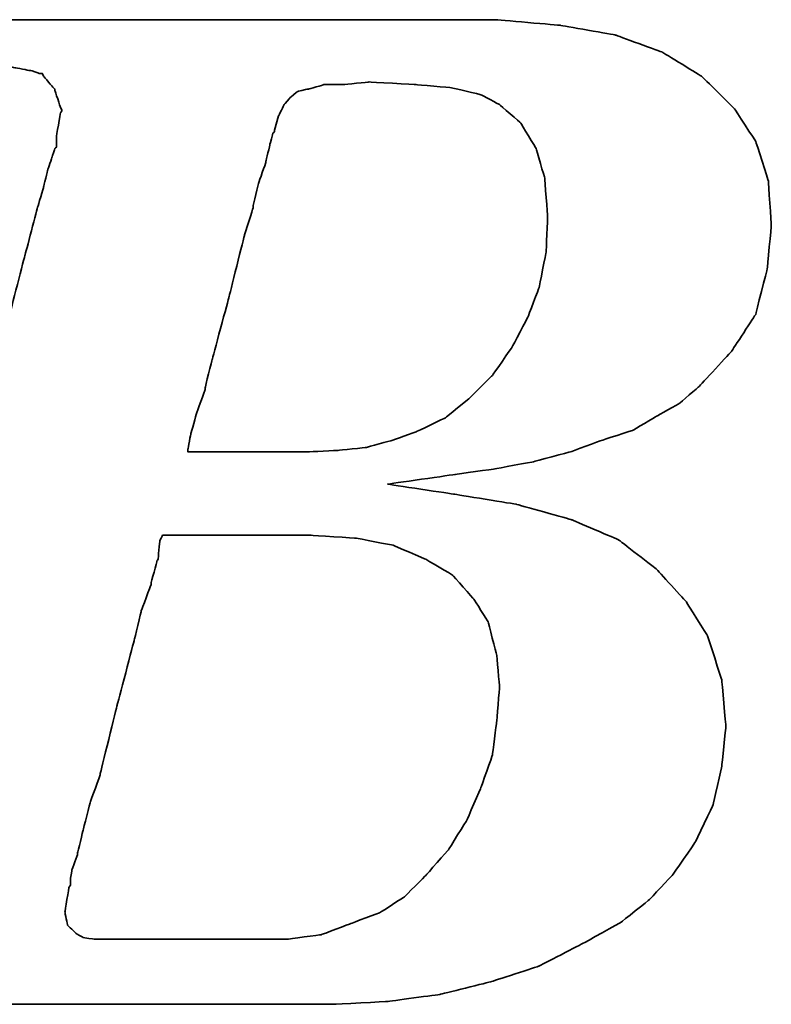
# Model space of a CAD drawing. Header units: millimetres. Extents: x 710 to 1313, y 178 to 430.
# Tile 22 of 37: x 1139.33 to 1142.65, y 230.82 to 235.17. Entities that reach past the tile are written whole.
import ezdxf

# ---------------------------------------------------------------- set-up
doc = ezdxf.new("R2010")
doc.units = ezdxf.units.MM
doc.header["$LTSCALE"] = 10
doc.layers.add('DIM', color=4, linetype='Continuous')
doc.layers.add('layer 1', color=7, linetype='Continuous')

# ---------------------------------------------------------------- blocks, each defined once
blk = doc.blocks.new('TBI MOTION logo(完整正式版)')
at = {"layer": 'layer 1', "color": 22, "lineweight": 35}
for points, knots in [([(-64.65375, -6.86375), (-64.65375, -6.86375), (-64.84375, -7.29625), (-64.84375, -7.29625), (-64.84375, -7.29625), (-64.84375, -7.29625), (-64.86875, -7.34375), (-64.86875, -7.34375), (-64.86875, -7.34375), (-64.86875, -7.34375), (-64.86875, -7.36875), (-64.86875, -7.36875), (-64.86875, -7.36875), (-64.86875, -7.36875), (-65.15375, -7.65375), (-65.15375, -7.65375), (-65.15375, -7.65375), (-65.15375, -7.65375), (-65.17875, -7.65375), (-65.17875, -7.65375), (-65.17875, -7.65375), (-65.17875, -7.65375), (-65.20375, -7.67875), (-65.20375, -7.67875), (-65.20375, -7.67875), (-65.20375, -7.67875), (-65.58875, -7.87125), (-65.58875, -7.87125), (-65.58875, -7.87125), (-65.58875, -7.87125), (-65.63375, -7.87125), (-65.63375, -7.87125), (-65.63375, -7.87125), (-65.63375, -7.87125), (-65.65875, -7.89375), (-65.65875, -7.89375), (-65.65875, -7.89375), (-65.65875, -7.89375), (-66.09375, -7.94375), (-66.09375, -7.94375), (-66.09375, -7.94375), (-66.09375, -7.94375), (-66.11375, -7.94375), (-66.11375, -7.94375), (-66.11375, -7.94375), (-66.11375, -7.94375), (-66.16375, -7.94375), (-66.16375, -7.94375), (-66.16375, -7.94375), (-66.16375, -7.94375), (-66.30875, -7.94375), (-66.30875, -7.94375), (-66.30875, -7.94375), (-66.30875, -7.94375), (-66.69375, -7.94375), (-66.69375, -7.94375), (-66.69375, -7.94375), (-66.69375, -7.94375), (-67.07375, -7.94375), (-67.07375, -7.94375), (-67.07375, -7.94375), (-67.07375, -7.94375), (-67.12375, -7.94375), (-67.12375, -7.94375), (-67.12375, -7.94375), (-67.12375, -7.94375), (-67.12375, -7.96625), (-67.12375, -7.96625), (-67.12375, -7.96625), (-67.12375, -7.96625), (-67.14875, -7.99125), (-67.14875, -7.99125), (-67.14875, -7.99125), (-67.14875, -7.99125), (-67.24375, -8.34875), (-67.24375, -8.34875), (-67.24375, -8.34875), (-67.24375, -8.34875), (-67.31375, -8.68625), (-67.31375, -8.68625), (-67.31375, -8.68625), (-67.31375, -8.68625), (-67.26875, -8.68625), (-67.26875, -8.68625), (-67.26875, -8.68625), (-67.26875, -8.68625), (-67.07375, -8.68625), (-67.07375, -8.68625), (-67.07375, -8.68625), (-67.07375, -8.68625), (-66.54875, -8.68625), (-66.54875, -8.68625), (-66.54875, -8.68625), (-66.54875, -8.68625), (-65.82625, -8.68625), (-65.82625, -8.68625), (-65.82625, -8.68625), (-65.82625, -8.68625), (-65.01375, -8.68625), (-65.01375, -8.68625), (-65.01375, -8.68625), (-65.01375, -8.68625), (-64.05375, -8.68625), (-64.05375, -8.68625), (-64.05375, -8.68625), (-64.05375, -8.68625), (-62.08375, -8.68625), (-62.08375, -8.68625), (-62.08375, -8.68625), (-62.08375, -8.68625), (-60.06875, -8.68625), (-60.06875, -8.68625), (-60.06875, -8.68625), (-60.06875, -8.68625), (-59.10875, -8.68625), (-59.10875, -8.68625), (-59.10875, -8.68625), (-59.10875, -8.68625), (-58.29375, -8.68625), (-58.29375, -8.68625), (-58.29375, -8.68625), (-58.29375, -8.68625), (-57.57375, -8.68625), (-57.57375, -8.68625), (-57.57375, -8.68625), (-57.57375, -8.68625), (-57.04875, -8.68625), (-57.04875, -8.68625), (-57.04875, -8.68625), (-57.04875, -8.68625), (-56.85375, -8.68625), (-56.85375, -8.68625), (-56.85375, -8.68625), (-56.85375, -8.68625), (-56.70875, -8.68625), (-56.70875, -8.68625), (-56.70875, -8.68625), (-56.70875, -8.68625), (-56.61375, -8.68625), (-56.61375, -8.68625), (-56.61375, -8.68625), (-56.61375, -8.68625), (-56.56875, -8.68625), (-56.56875, -8.68625), (-56.56875, -8.68625), (-56.56875, -8.68625), (-55.65375, -8.63875), (-55.65375, -8.63875), (-55.65375, -8.63875), (-55.65375, -8.63875), (-54.76875, -8.51875), (-54.76875, -8.51875), (-54.76875, -8.51875), (-54.76875, -8.51875), (-53.90375, -8.30375), (-53.90375, -8.30375), (-53.90375, -8.30375), (-53.90375, -8.30375), (-53.08875, -8.03875), (-53.08875, -8.03875), (-53.08875, -8.03875), (-53.08875, -8.03875), (-52.34375, -7.65375), (-52.34375, -7.65375), (-52.34375, -7.65375), (-52.34375, -7.65375), (-51.69875, -7.29625), (-51.69875, -7.29625), (-51.69875, -7.29625), (-51.69875, -7.29625), (-51.21875, -6.91125), (-51.21875, -6.91125), (-51.21875, -6.91125), (-51.21875, -6.91125), (-50.83375, -6.50375), (-50.83375, -6.50375), (-50.83375, -6.50375), (-50.83375, -6.50375), (-50.44875, -5.94875), (-50.44875, -5.94875), (-50.44875, -5.94875), (-50.44875, -5.94875), (-50.13875, -5.30375), (-50.13875, -5.30375), (-50.13875, -5.30375), (-50.13875, -5.30375), (-49.99375, -4.65375), (-49.99375, -4.65375), (-49.99375, -4.65375), (-49.99375, -4.65375), (-49.92375, -3.98375), (-49.92375, -3.98375), (-49.92375, -3.98375), (-49.92375, -3.98375), (-49.99375, -3.19374), (-49.99375, -3.19374), (-49.99375, -3.19374), (-49.99375, -3.19374), (-50.23374, -2.44874), (-50.23374, -2.44874), (-50.23374, -2.44874), (-50.23374, -2.44874), (-50.59375, -1.87374), (-50.59375, -1.87374), (-50.59375, -1.87374), (-50.59375, -1.87374), (-51.09875, -1.31874), (-51.09875, -1.31874), (-51.09875, -1.31874), (-51.09875, -1.31874), (-51.74375, -0.81875), (-51.74375, -0.81875), (-51.74375, -0.81875), (-51.74375, -0.81875), (-52.53875, -0.48125), (-52.53875, -0.48125), (-52.53875, -0.48125), (-52.53875, -0.48125), (-53.47375, -0.21875), (-53.47375, -0.21875), (-53.47375, -0.21875), (-53.47375, -0.21875), (-54.52875, -0.04874), (-54.52875, -0.04874), (-54.52875, -0.04874), (-54.52875, -0.04874), (-55.65375, 0.12125), (-55.65375, 0.12125), (-55.65375, 0.12125), (-55.65375, 0.12125), (-54.50375, 0.28624), (-54.50375, 0.28624), (-54.50375, 0.28624), (-54.50375, 0.28624), (-53.83375, 0.38124), (-53.83375, 0.38124), (-53.83375, 0.38124), (-53.83375, 0.38124), (-53.18375, 0.50125), (-53.18375, 0.50125), (-53.18375, 0.50125), (-53.18375, 0.50125), (-52.55875, 0.66874), (-52.55875, 0.66874), (-52.55875, 0.66874), (-52.55875, 0.66874), (-52.03375, 0.86124), (-52.03375, 0.86124), (-52.03375, 0.86124), (-52.03375, 0.86124), (-51.50374, 1.03124), (-51.50374, 1.03124), (-51.50374, 1.03124), (-51.50374, 1.03124), (-51.09875, 1.27125), (-51.09875, 1.27125), (-51.09875, 1.27125), (-51.09875, 1.27125), (-50.71375, 1.48624), (-50.71375, 1.48624), (-50.71375, 1.48624), (-50.71375, 1.48624), (-50.37625, 1.77625), (-50.37625, 1.77625), (-50.37625, 1.77625), (-50.37625, 1.77625), (-49.82375, 2.37625), (-49.82375, 2.37625), (-49.82375, 2.37625), (-49.82375, 2.37625), (-49.41875, 2.99625), (-49.41875, 2.99625), (-49.41875, 2.99625), (-49.41875, 2.99625), (-49.22375, 3.76625), (-49.22375, 3.76625), (-49.22375, 3.76625), (-49.22375, 3.76625), (-49.15375, 4.50874), (-49.15375, 4.50874), (-49.15375, 4.50874), (-49.15375, 4.50874), (-49.20375, 5.25125), (-49.20375, 5.25125), (-49.20375, 5.25125), (-49.20375, 5.25125), (-49.41875, 5.92625), (-49.41875, 5.92625), (-49.41875, 5.92625), (-49.41875, 5.92625), (-49.77875, 6.47625), (-49.77875, 6.47625), (-49.77875, 6.47625), (-49.77875, 6.47625), (-50.33125, 7.02624), (-50.33125, 7.02624), (-50.33125, 7.02624), (-50.33125, 7.02624), (-51.00125, 7.43625), (-51.00125, 7.43625), (-51.00125, 7.43625), (-51.00125, 7.43625), (-51.79375, 7.72625), (-51.79375, 7.72625), (-51.79375, 7.72625), (-51.79375, 7.72625), (-52.72875, 7.89124), (-52.72875, 7.89124), (-52.72875, 7.89124), (-52.72875, 7.89124), (-53.83375, 7.98625), (-53.83375, 7.98625), (-53.83375, 7.98625), (-53.83375, 7.98625), (-53.92875, 7.98625), (-53.92875, 7.98625), (-53.92875, 7.98625), (-53.92875, 7.98625), (-54.26375, 7.98625), (-54.26375, 7.98625), (-54.26375, 7.98625), (-54.26375, 7.98625), (-54.74375, 7.98625), (-54.74375, 7.98625), (-54.74375, 7.98625), (-54.74375, 7.98625), (-55.36875, 7.98625), (-55.36875, 7.98625), (-55.36875, 7.98625), (-55.36875, 7.98625), (-56.13375, 7.98625), (-56.13375, 7.98625), (-56.13375, 7.98625), (-56.13375, 7.98625), (-56.94875, 7.98625), (-56.94875, 7.98625), (-56.94875, 7.98625), (-56.94875, 7.98625), (-58.77625, 7.98625), (-58.77625, 7.98625), (-58.77625, 7.98625), (-58.77625, 7.98625), (-60.59875, 7.98625), (-60.59875, 7.98625), (-60.59875, 7.98625), (-60.59875, 7.98625), (-61.41375, 7.98625), (-61.41375, 7.98625), (-61.41375, 7.98625), (-61.41375, 7.98625), (-62.17875, 7.98625), (-62.17875, 7.98625), (-62.17875, 7.98625), (-62.17875, 7.98625), (-62.80375, 7.98625), (-62.80375, 7.98625), (-62.80375, 7.98625), (-62.80375, 7.98625), (-63.30625, 7.98625), (-63.30625, 7.98625), (-63.30625, 7.98625), (-63.30625, 7.98625), (-63.57375, 7.98625), (-63.57375, 7.98625), (-63.57375, 7.98625), (-63.57375, 7.98625), (-63.57375, 7.96375), (-63.57375, 7.96375), (-63.57375, 7.96375), (-63.57375, 7.96375), (-63.59875, 7.94125), (-63.59875, 7.94125), (-63.59875, 7.94125), (-63.59875, 7.94125), (-63.69375, 7.55625), (-63.69375, 7.55625), (-63.69375, 7.55625), (-63.69375, 7.55625), (-63.76375, 7.24624), (-63.76375, 7.24624), (-63.76375, 7.24624), (-63.76375, 7.24624), (-63.23875, 7.24624), (-63.23875, 7.24624), (-63.23875, 7.24624), (-63.23875, 7.24624), (-62.75875, 7.24624), (-62.75875, 7.24624), (-62.75875, 7.24624), (-62.75875, 7.24624), (-62.61125, 7.24624), (-62.61125, 7.24624), (-62.61125, 7.24624), (-62.61125, 7.24624), (-62.56625, 7.24624), (-62.56625, 7.24624), (-62.56625, 7.24624), (-62.56625, 7.24624), (-62.22875, 7.24624), (-62.22875, 7.24624), (-62.22875, 7.24624), (-62.22875, 7.24624), (-62.20375, 7.24624), (-62.20375, 7.24624), (-62.20375, 7.24624), (-62.20375, 7.24624), (-62.17875, 7.21875), (-62.17875, 7.21875), (-62.17875, 7.21875), (-62.17875, 7.21875), (-61.96375, 7.17125), (-61.96375, 7.17125), (-61.96375, 7.17125), (-61.96375, 7.17125), (-61.72375, 7.12624), (-61.72375, 7.12624), (-61.72375, 7.12624), (-61.72375, 7.12624), (-61.70375, 7.12624), (-61.70375, 7.12624), (-61.70375, 7.12624), (-61.70375, 7.12624), (-61.55875, 7.07624), (-61.55875, 7.07624), (-61.55875, 7.07624), (-61.55875, 7.07624), (-61.50875, 7.07624), (-61.50875, 7.07624), (-61.50875, 7.07624), (-61.50875, 7.07624), (-61.48375, 7.02624), (-61.48375, 7.02624), (-61.48375, 7.02624), (-61.48375, 7.02624), (-61.31875, 6.83375), (-61.31875, 6.83375), (-61.31875, 6.83375), (-61.31875, 6.83375), (-61.29375, 6.81125), (-61.29375, 6.81125), (-61.29375, 6.81125), (-61.29375, 6.81125), (-61.29375, 6.78625), (-61.29375, 6.78625), (-61.29375, 6.78625), (-61.29375, 6.78625), (-61.19875, 6.50124), (-61.19875, 6.50124), (-61.19875, 6.50124), (-61.19875, 6.50124), (-61.17375, 6.45124), (-61.17375, 6.45124), (-61.17375, 6.45124), (-61.17375, 6.45124), (-61.19875, 6.40625), (-61.19875, 6.40625), (-61.19875, 6.40625), (-61.19875, 6.40625), (-61.26875, 5.99624), (-61.26875, 5.99624), (-61.26875, 5.99624), (-61.26875, 5.99624), (-61.26875, 5.85125), (-61.26875, 5.85125), (-61.26875, 5.85125), (-61.26875, 5.85125), (-61.26875, 5.82625), (-61.26875, 5.82625), (-61.26875, 5.82625), (-61.26875, 5.82625), (-61.29375, 5.80625), (-61.29375, 5.80625), (-61.29375, 5.80625), (-61.29375, 5.80625), (-61.34125, 5.66125), (-61.34125, 5.66125), (-61.34125, 5.66125), (-61.34125, 5.66125), (-61.41375, 5.44625), (-61.41375, 5.44625), (-61.41375, 5.44625), (-61.41375, 5.44625), (-61.48375, 5.15625), (-61.48375, 5.15625), (-61.48375, 5.15625), (-61.48375, 5.15625), (-61.58375, 4.82124), (-61.58375, 4.82124), (-61.58375, 4.82124), (-61.58375, 4.82124), (-61.79875, 4.00375), (-61.79875, 4.00375), (-61.79875, 4.00375), (-61.79875, 4.00375), (-62.05875, 2.99625), (-62.05875, 2.99625), (-62.05875, 2.99625), (-62.05875, 2.99625), (-62.34875, 1.91625), (-62.34875, 1.91625), (-62.34875, 1.91625), (-62.34875, 1.91625), (-62.97375, -0.41124), (-62.97375, -0.41124), (-62.97375, -0.41124), (-62.97375, -0.41124), (-63.59875, -2.75875), (-63.59875, -2.75875), (-63.59875, -2.75875), (-63.59875, -2.75875), (-63.88375, -3.86374), (-63.88375, -3.86374), (-63.88375, -3.86374), (-63.88375, -3.86374), (-64.14875, -4.82374), (-64.14875, -4.82374), (-64.14875, -4.82374), (-64.14875, -4.82374), (-64.36375, -5.64125), (-64.36375, -5.64125), (-64.36375, -5.64125), (-64.36375, -5.64125), (-64.43625, -5.97625), (-64.43625, -5.97625), (-64.43625, -5.97625), (-64.43625, -5.97625), (-64.50875, -6.28625), (-64.50875, -6.28625), (-64.50875, -6.28625), (-64.50875, -6.28625), (-64.50875, -6.30875), (-64.50875, -6.30875), (-64.50875, -6.30875), (-64.50875, -6.30875), (-64.57875, -6.50375), (-64.57875, -6.50375), (-64.57875, -6.50375), (-64.57875, -6.50375), (-64.62875, -6.69625), (-64.62875, -6.69625), (-64.62875, -6.69625), (-64.62875, -6.69625), (-64.62875, -6.76875), (-64.62875, -6.76875), (-64.62875, -6.76875), (-64.62875, -6.76875), (-64.62875, -6.81375), (-64.62875, -6.81375), (-64.62875, -6.81375), (-64.62875, -6.81375), (-64.62875, -6.83875), (-64.62875, -6.83875), (-64.62875, -6.83875), (-64.62875, -6.83875), (-64.65375, -6.86375), (-64.65375, -6.86375)], [0, 0, 0, 0, 0.00719424, 0.00719424, 0.00719424, 0.00719425, 0.01438849, 0.01438849, 0.01438849, 0.0143885, 0.02158273, 0.02158273, 0.02158273, 0.02158274, 0.02877698, 0.02877698, 0.02877698, 0.02877699, 0.03597122, 0.03597122, 0.03597122, 0.03597123, 0.04316547, 0.04316547, 0.04316547, 0.04316548, 0.05035971, 0.05035971, 0.05035971, 0.05035972, 0.05755396, 0.05755396, 0.05755396, 0.05755397, 0.0647482, 0.0647482, 0.0647482, 0.06474821, 0.07194245, 0.07194245, 0.07194245, 0.07194246, 0.07913669, 0.07913669, 0.07913669, 0.0791367, 0.08633094, 0.08633094, 0.08633094, 0.08633095, 0.09352518, 0.09352518, 0.09352518, 0.09352519, 0.10071942, 0.10071942, 0.10071942, 0.10071943, 0.10791367, 0.10791367, 0.10791367, 0.10791368, 0.11510791, 0.11510791, 0.11510791, 0.11510792, 0.12230216, 0.12230216, 0.12230216, 0.12230217, 0.1294964, 0.1294964, 0.1294964, 0.12949641, 0.13669065, 0.13669065, 0.13669065, 0.13669066, 0.14388489, 0.14388489, 0.14388489, 0.1438849, 0.15107914, 0.15107914, 0.15107914, 0.15107915, 0.15827338, 0.15827338, 0.15827338, 0.15827339, 0.16546763, 0.16546763, 0.16546763, 0.16546764, 0.17266187, 0.17266187, 0.17266187, 0.17266188, 0.17985612, 0.17985612, 0.17985612, 0.17985613, 0.18705036, 0.18705036, 0.18705036, 0.18705037, 0.1942446, 0.1942446, 0.1942446, 0.19424461, 0.20143885, 0.20143885, 0.20143885, 0.20143886, 0.20863309, 0.20863309, 0.20863309, 0.2086331, 0.21582734, 0.21582734, 0.21582734, 0.21582735, 0.22302158, 0.22302158, 0.22302158, 0.22302159, 0.23021583, 0.23021583, 0.23021583, 0.23021584, 0.23741007, 0.23741007, 0.23741007, 0.23741008, 0.24460432, 0.24460432, 0.24460432, 0.24460433, 0.25179856, 0.25179856, 0.25179856, 0.25179857, 0.25899281, 0.25899281, 0.25899281, 0.25899282, 0.26618705, 0.26618705, 0.26618705, 0.26618706, 0.27338129, 0.27338129, 0.27338129, 0.2733813, 0.28057554, 0.28057554, 0.28057554, 0.28057555, 0.28776978, 0.28776978, 0.28776978, 0.28776979, 0.29496403, 0.29496403, 0.29496403, 0.29496404, 0.30215827, 0.30215827, 0.30215827, 0.30215828, 0.30935252, 0.30935252, 0.30935252, 0.30935253, 0.31654676, 0.31654676, 0.31654676, 0.31654677, 0.32374101, 0.32374101, 0.32374101, 0.32374102, 0.33093525, 0.33093525, 0.33093525, 0.33093526, 0.3381295, 0.3381295, 0.3381295, 0.33812951, 0.34532374, 0.34532374, 0.34532374, 0.34532375, 0.35251799, 0.35251799, 0.35251799, 0.352518, 0.35971223, 0.35971223, 0.35971223, 0.35971224, 0.36690647, 0.36690647, 0.36690647, 0.36690648, 0.37410072, 0.37410072, 0.37410072, 0.37410073, 0.38129496, 0.38129496, 0.38129496, 0.38129497, 0.38848921, 0.38848921, 0.38848921, 0.38848922, 0.39568345, 0.39568345, 0.39568345, 0.39568346, 0.4028777, 0.4028777, 0.4028777, 0.40287771, 0.41007194, 0.41007194, 0.41007194, 0.41007195, 0.41726619, 0.41726619, 0.41726619, 0.4172662, 0.42446043, 0.42446043, 0.42446043, 0.42446044, 0.43165468, 0.43165468, 0.43165468, 0.43165469, 0.43884892, 0.43884892, 0.43884892, 0.43884893, 0.44604317, 0.44604317, 0.44604317, 0.44604318, 0.45323741, 0.45323741, 0.45323741, 0.45323742, 0.46043165, 0.46043165, 0.46043165, 0.46043166, 0.4676259, 0.4676259, 0.4676259, 0.46762591, 0.47482014, 0.47482014, 0.47482014, 0.47482015, 0.48201439, 0.48201439, 0.48201439, 0.4820144, 0.48920863, 0.48920863, 0.48920863, 0.48920864, 0.49640288, 0.49640288, 0.49640288, 0.49640289, 0.50359712, 0.50359712, 0.50359712, 0.50359713, 0.51079137, 0.51079137, 0.51079137, 0.51079138, 0.51798561, 0.51798561, 0.51798561, 0.51798562, 0.52517986, 0.52517986, 0.52517986, 0.52517987, 0.5323741, 0.5323741, 0.5323741, 0.53237411, 0.53956835, 0.53956835, 0.53956835, 0.53956836, 0.54676259, 0.54676259, 0.54676259, 0.5467626, 0.55395683, 0.55395683, 0.55395683, 0.55395684, 0.56115108, 0.56115108, 0.56115108, 0.56115109, 0.56834532, 0.56834532, 0.56834532, 0.56834533, 0.57553957, 0.57553957, 0.57553957, 0.57553958, 0.58273381, 0.58273381, 0.58273381, 0.58273382, 0.58992806, 0.58992806, 0.58992806, 0.58992807, 0.5971223, 0.5971223, 0.5971223, 0.59712231, 0.60431655, 0.60431655, 0.60431655, 0.60431656, 0.61151079, 0.61151079, 0.61151079, 0.6115108, 0.61870504, 0.61870504, 0.61870504, 0.61870505, 0.62589928, 0.62589928, 0.62589928, 0.62589929, 0.63309353, 0.63309353, 0.63309353, 0.63309354, 0.64028777, 0.64028777, 0.64028777, 0.64028778, 0.64748201, 0.64748201, 0.64748201, 0.64748202, 0.65467626, 0.65467626, 0.65467626, 0.65467627, 0.6618705, 0.6618705, 0.6618705, 0.66187051, 0.66906475, 0.66906475, 0.66906475, 0.66906476, 0.67625899, 0.67625899, 0.67625899, 0.676259, 0.68345324, 0.68345324, 0.68345324, 0.68345325, 0.69064748, 0.69064748, 0.69064748, 0.69064749, 0.69784173, 0.69784173, 0.69784173, 0.69784174, 0.70503597, 0.70503597, 0.70503597, 0.70503598, 0.71223022, 0.71223022, 0.71223022, 0.71223023, 0.71942446, 0.71942446, 0.71942446, 0.71942447, 0.72661871, 0.72661871, 0.72661871, 0.72661872, 0.73381295, 0.73381295, 0.73381295, 0.73381296, 0.74100719, 0.74100719, 0.74100719, 0.7410072, 0.74820144, 0.74820144, 0.74820144, 0.74820145, 0.75539568, 0.75539568, 0.75539568, 0.75539569, 0.76258993, 0.76258993, 0.76258993, 0.76258994, 0.76978417, 0.76978417, 0.76978417, 0.76978418, 0.77697842, 0.77697842, 0.77697842, 0.77697843, 0.78417266, 0.78417266, 0.78417266, 0.78417267, 0.79136691, 0.79136691, 0.79136691, 0.79136692, 0.79856115, 0.79856115, 0.79856115, 0.79856116, 0.8057554, 0.8057554, 0.8057554, 0.80575541, 0.81294964, 0.81294964, 0.81294964, 0.81294965, 0.82014388, 0.82014388, 0.82014388, 0.82014389, 0.82733813, 0.82733813, 0.82733813, 0.82733814, 0.83453237, 0.83453237, 0.83453237, 0.83453238, 0.84172662, 0.84172662, 0.84172662, 0.84172663, 0.84892086, 0.84892086, 0.84892086, 0.84892087, 0.85611511, 0.85611511, 0.85611511, 0.85611512, 0.86330935, 0.86330935, 0.86330935, 0.86330936, 0.8705036, 0.8705036, 0.8705036, 0.87050361, 0.87769784, 0.87769784, 0.87769784, 0.87769785, 0.88489209, 0.88489209, 0.88489209, 0.8848921, 0.89208633, 0.89208633, 0.89208633, 0.89208634, 0.89928058, 0.89928058, 0.89928058, 0.89928059, 0.90647482, 0.90647482, 0.90647482, 0.90647483, 0.91366906, 0.91366906, 0.91366906, 0.91366907, 0.92086331, 0.92086331, 0.92086331, 0.92086332, 0.92805755, 0.92805755, 0.92805755, 0.92805756, 0.9352518, 0.9352518, 0.9352518, 0.93525181, 0.94244604, 0.94244604, 0.94244604, 0.94244605, 0.94964029, 0.94964029, 0.94964029, 0.9496403, 0.95683453, 0.95683453, 0.95683453, 0.95683454, 0.96402878, 0.96402878, 0.96402878, 0.96402879, 0.97122302, 0.97122302, 0.97122302, 0.97122303, 0.97841727, 0.97841727, 0.97841727, 0.97841728, 0.98561151, 0.98561151, 0.98561151, 0.98561152, 0.99280576, 0.99280576, 0.99280576, 0.99280577, 1, 1, 1, 1]), ([(-57.50375, 6.35625), (-57.50375, 6.35625), (-57.57375, 6.11625), (-57.57375, 6.11625), (-57.57375, 6.11625), (-57.57375, 6.11625), (-57.57375, 6.09125), (-57.57375, 6.09125), (-57.57375, 6.09125), (-57.57375, 6.09125), (-57.59875, 6.06625), (-57.59875, 6.06625), (-57.59875, 6.06625), (-57.59875, 6.06625), (-57.64875, 5.87625), (-57.64875, 5.87625), (-57.64875, 5.87625), (-57.64875, 5.87625), (-57.71875, 5.58875), (-57.71875, 5.58875), (-57.71875, 5.58875), (-57.71875, 5.58875), (-57.71875, 5.56625), (-57.71875, 5.56625), (-57.71875, 5.56625), (-57.71875, 5.56625), (-57.83875, 5.23125), (-57.83875, 5.23125), (-57.83875, 5.23125), (-57.83875, 5.23125), (-57.93625, 4.82124), (-57.93625, 4.82124), (-57.93625, 4.82124), (-57.93625, 4.82124), (-57.93625, 4.79624), (-57.93625, 4.79624), (-57.93625, 4.79624), (-57.93625, 4.79624), (-58.07875, 4.34125), (-58.07875, 4.34125), (-58.07875, 4.34125), (-58.07875, 4.34125), (-58.34375, 3.28625), (-58.34375, 3.28625), (-58.34375, 3.28625), (-58.34375, 3.28625), (-58.62875, 2.23124), (-58.62875, 2.23124), (-58.62875, 2.23124), (-58.62875, 2.23124), (-58.74875, 1.75125), (-58.74875, 1.75125), (-58.74875, 1.75125), (-58.74875, 1.75125), (-58.74875, 1.72625), (-58.74875, 1.72625), (-58.74875, 1.72625), (-58.74875, 1.72625), (-58.89375, 1.31625), (-58.89375, 1.31625), (-58.89375, 1.31625), (-58.89375, 1.31625), (-58.98875, 0.98124), (-58.98875, 0.98124), (-58.98875, 0.98124), (-58.98875, 0.98124), (-59.03875, 0.71625), (-59.03875, 0.71625), (-59.03875, 0.71625), (-59.03875, 0.71625), (-59.03875, 0.66874), (-59.03875, 0.66874), (-59.03875, 0.66874), (-59.03875, 0.66874), (-58.91875, 0.66874), (-58.91875, 0.66874), (-58.91875, 0.66874), (-58.91875, 0.66874), (-58.53375, 0.66874), (-58.53375, 0.66874), (-58.53375, 0.66874), (-58.53375, 0.66874), (-58.10375, 0.66874), (-58.10375, 0.66874), (-58.10375, 0.66874), (-58.10375, 0.66874), (-57.66875, 0.66874), (-57.66875, 0.66874), (-57.66875, 0.66874), (-57.66875, 0.66874), (-57.33375, 0.66874), (-57.33375, 0.66874), (-57.33375, 0.66874), (-57.33375, 0.66874), (-57.09375, 0.66874), (-57.09375, 0.66874), (-57.09375, 0.66874), (-57.09375, 0.66874), (-56.99875, 0.66874), (-56.99875, 0.66874), (-56.99875, 0.66874), (-56.99875, 0.66874), (-56.49375, 0.69374), (-56.49375, 0.69374), (-56.49375, 0.69374), (-56.49375, 0.69374), (-56.01375, 0.74374), (-56.01375, 0.74374), (-56.01375, 0.74374), (-56.01375, 0.74374), (-55.58375, 0.86124), (-55.58375, 0.86124), (-55.58375, 0.86124), (-55.58375, 0.86124), (-55.17375, 1.00624), (-55.17375, 1.00624), (-55.17375, 1.00624), (-55.17375, 1.00624), (-54.67375, 1.24625), (-54.67375, 1.24625), (-54.67375, 1.24625), (-54.67375, 1.24625), (-54.26375, 1.58124), (-54.26375, 1.58124), (-54.26375, 1.58124), (-54.26375, 1.58124), (-53.87875, 1.96374), (-53.87875, 1.96374), (-53.87875, 1.96374), (-53.87875, 1.96374), (-53.54375, 2.44625), (-53.54375, 2.44625), (-53.54375, 2.44625), (-53.54375, 2.44625), (-53.27875, 2.95125), (-53.27875, 2.95125), (-53.27875, 2.95125), (-53.27875, 2.95125), (-53.08875, 3.45124), (-53.08875, 3.45124), (-53.08875, 3.45124), (-53.08875, 3.45124), (-52.96875, 4.05124), (-52.96875, 4.05124), (-52.96875, 4.05124), (-52.96875, 4.05124), (-52.94375, 4.65125), (-52.94375, 4.65125), (-52.94375, 4.65125), (-52.94375, 4.65125), (-52.99375, 5.30125), (-52.99375, 5.30125), (-52.99375, 5.30125), (-52.99375, 5.30125), (-53.13875, 5.80625), (-53.13875, 5.80625), (-53.13875, 5.80625), (-53.13875, 5.80625), (-53.39875, 6.23625), (-53.39875, 6.23625), (-53.39875, 6.23625), (-53.39875, 6.23625), (-53.75875, 6.54875), (-53.75875, 6.54875), (-53.75875, 6.54875), (-53.75875, 6.54875), (-54.07375, 6.71625), (-54.07375, 6.71625), (-54.07375, 6.71625), (-54.07375, 6.71625), (-54.57375, 6.83375), (-54.57375, 6.83375), (-54.57375, 6.83375), (-54.57375, 6.83375), (-55.17375, 6.88625), (-55.17375, 6.88625), (-55.17375, 6.88625), (-55.17375, 6.88625), (-55.96875, 6.93125), (-55.96875, 6.93125), (-55.96875, 6.93125), (-55.96875, 6.93125), (-56.39875, 6.88625), (-56.39875, 6.88625), (-56.39875, 6.88625), (-56.39875, 6.88625), (-56.42125, 6.88625), (-56.42125, 6.88625), (-56.42125, 6.88625), (-56.42125, 6.88625), (-56.73375, 6.88625), (-56.73375, 6.88625), (-56.73375, 6.88625), (-56.73375, 6.88625), (-56.99875, 6.81125), (-56.99875, 6.81125), (-56.99875, 6.81125), (-56.99875, 6.81125), (-57.02375, 6.81125), (-57.02375, 6.81125), (-57.02375, 6.81125), (-57.02375, 6.81125), (-57.18875, 6.76625), (-57.18875, 6.76625), (-57.18875, 6.76625), (-57.18875, 6.76625), (-57.30875, 6.66625), (-57.30875, 6.66625), (-57.30875, 6.66625), (-57.30875, 6.66625), (-57.40875, 6.54875), (-57.40875, 6.54875), (-57.40875, 6.54875), (-57.40875, 6.54875), (-57.50375, 6.35625), (-57.50375, 6.35625)], [0, 0, 0, 0, 0.01851852, 0.01851852, 0.01851852, 0.01851853, 0.03703704, 0.03703704, 0.03703704, 0.03703705, 0.05555556, 0.05555556, 0.05555556, 0.05555557, 0.07407407, 0.07407407, 0.07407407, 0.07407408, 0.09259259, 0.09259259, 0.09259259, 0.0925926, 0.11111111, 0.11111111, 0.11111111, 0.11111112, 0.12962963, 0.12962963, 0.12962963, 0.12962964, 0.14814815, 0.14814815, 0.14814815, 0.14814816, 0.16666667, 0.16666667, 0.16666667, 0.16666668, 0.18518519, 0.18518519, 0.18518519, 0.1851852, 0.2037037, 0.2037037, 0.2037037, 0.20370371, 0.22222222, 0.22222222, 0.22222222, 0.22222223, 0.24074074, 0.24074074, 0.24074074, 0.24074075, 0.25925926, 0.25925926, 0.25925926, 0.25925927, 0.27777778, 0.27777778, 0.27777778, 0.27777779, 0.2962963, 0.2962963, 0.2962963, 0.29629631, 0.31481481, 0.31481481, 0.31481481, 0.31481482, 0.33333333, 0.33333333, 0.33333333, 0.33333334, 0.35185185, 0.35185185, 0.35185185, 0.35185186, 0.37037037, 0.37037037, 0.37037037, 0.37037038, 0.38888889, 0.38888889, 0.38888889, 0.3888889, 0.40740741, 0.40740741, 0.40740741, 0.40740742, 0.42592593, 0.42592593, 0.42592593, 0.42592594, 0.44444444, 0.44444444, 0.44444444, 0.44444445, 0.46296296, 0.46296296, 0.46296296, 0.46296297, 0.48148148, 0.48148148, 0.48148148, 0.48148149, 0.5, 0.5, 0.5, 0.50000001, 0.51851852, 0.51851852, 0.51851852, 0.51851853, 0.53703704, 0.53703704, 0.53703704, 0.53703705, 0.55555556, 0.55555556, 0.55555556, 0.55555557, 0.57407407, 0.57407407, 0.57407407, 0.57407408, 0.59259259, 0.59259259, 0.59259259, 0.5925926, 0.61111111, 0.61111111, 0.61111111, 0.61111112, 0.62962963, 0.62962963, 0.62962963, 0.62962964, 0.64814815, 0.64814815, 0.64814815, 0.64814816, 0.66666667, 0.66666667, 0.66666667, 0.66666668, 0.68518519, 0.68518519, 0.68518519, 0.6851852, 0.7037037, 0.7037037, 0.7037037, 0.70370371, 0.72222222, 0.72222222, 0.72222222, 0.72222223, 0.74074074, 0.74074074, 0.74074074, 0.74074075, 0.75925926, 0.75925926, 0.75925926, 0.75925927, 0.77777778, 0.77777778, 0.77777778, 0.77777779, 0.7962963, 0.7962963, 0.7962963, 0.79629631, 0.81481481, 0.81481481, 0.81481481, 0.81481482, 0.83333333, 0.83333333, 0.83333333, 0.83333334, 0.85185185, 0.85185185, 0.85185185, 0.85185186, 0.87037037, 0.87037037, 0.87037037, 0.87037038, 0.88888889, 0.88888889, 0.88888889, 0.8888889, 0.90740741, 0.90740741, 0.90740741, 0.90740742, 0.92592593, 0.92592593, 0.92592593, 0.92592594, 0.94444444, 0.94444444, 0.94444444, 0.94444445, 0.96296296, 0.96296296, 0.96296296, 0.96296297, 0.98148148, 0.98148148, 0.98148148, 0.98148149, 1, 1, 1, 1]), ([(-61.03125, -6.57375), (-61.03125, -6.57375), (-61.03125, -6.67125), (-61.03125, -6.67125), (-61.03125, -6.67125), (-61.03125, -6.67125), (-61.05375, -6.69625), (-61.05375, -6.69625), (-61.05375, -6.69625), (-61.05375, -6.69625), (-61.12375, -7.12875), (-61.12375, -7.12875), (-61.12375, -7.12875), (-61.12375, -7.12875), (-61.07875, -7.34375), (-61.07875, -7.34375), (-61.07875, -7.34375), (-61.07875, -7.34375), (-60.93375, -7.48875), (-60.93375, -7.48875), (-60.93375, -7.48875), (-60.93375, -7.48875), (-60.81375, -7.55625), (-60.81375, -7.55625), (-60.81375, -7.55625), (-60.81375, -7.55625), (-60.62375, -7.58375), (-60.62375, -7.58375), (-60.62375, -7.58375), (-60.62375, -7.58375), (-60.30875, -7.58375), (-60.30875, -7.58375), (-60.30875, -7.58375), (-60.30875, -7.58375), (-59.97375, -7.58375), (-59.97375, -7.58375), (-59.97375, -7.58375), (-59.97375, -7.58375), (-59.87875, -7.58375), (-59.87875, -7.58375), (-59.87875, -7.58375), (-59.87875, -7.58375), (-59.63625, -7.58375), (-59.63625, -7.58375), (-59.63625, -7.58375), (-59.63625, -7.58375), (-58.96875, -7.58375), (-58.96875, -7.58375), (-58.96875, -7.58375), (-58.96875, -7.58375), (-58.29375, -7.58375), (-58.29375, -7.58375), (-58.29375, -7.58375), (-58.29375, -7.58375), (-58.05375, -7.58375), (-58.05375, -7.58375), (-58.05375, -7.58375), (-58.05375, -7.58375), (-57.98375, -7.58375), (-57.98375, -7.58375), (-57.98375, -7.58375), (-57.98375, -7.58375), (-57.35875, -7.58375), (-57.35875, -7.58375), (-57.35875, -7.58375), (-57.35875, -7.58375), (-56.78375, -7.50875), (-56.78375, -7.50875), (-56.78375, -7.50875), (-56.78375, -7.50875), (-56.27875, -7.31875), (-56.27875, -7.31875), (-56.27875, -7.31875), (-56.27875, -7.31875), (-55.77375, -7.12875), (-55.77375, -7.12875), (-55.77375, -7.12875), (-55.77375, -7.12875), (-55.36875, -6.86375), (-55.36875, -6.86375), (-55.36875, -6.86375), (-55.36875, -6.86375), (-55.00875, -6.50375), (-55.00875, -6.50375), (-55.00875, -6.50375), (-55.00875, -6.50375), (-54.62375, -6.06875), (-54.62375, -6.06875), (-54.62375, -6.06875), (-54.62375, -6.06875), (-54.31375, -5.56875), (-54.31375, -5.56875), (-54.31375, -5.56875), (-54.31375, -5.56875), (-54.07375, -5.01625), (-54.07375, -5.01625), (-54.07375, -5.01625), (-54.07375, -5.01625), (-53.87875, -4.46374), (-53.87875, -4.46374), (-53.87875, -4.46374), (-53.87875, -4.46374), (-53.80875, -3.91375), (-53.80875, -3.91375), (-53.80875, -3.91375), (-53.80875, -3.91375), (-53.75875, -3.31375), (-53.75875, -3.31375), (-53.75875, -3.31375), (-53.75875, -3.31375), (-53.80875, -2.75875), (-53.80875, -2.75875), (-53.80875, -2.75875), (-53.80875, -2.75875), (-53.95375, -2.20875), (-53.95375, -2.20875), (-53.95375, -2.20875), (-53.95375, -2.20875), (-54.19375, -1.82625), (-54.19375, -1.82625), (-54.19375, -1.82625), (-54.19375, -1.82625), (-54.55375, -1.41875), (-54.55375, -1.41875), (-54.55375, -1.41875), (-54.55375, -1.41875), (-55.00875, -1.15125), (-55.00875, -1.15125), (-55.00875, -1.15125), (-55.00875, -1.15125), (-55.56125, -0.91375), (-55.56125, -0.91375), (-55.56125, -0.91375), (-55.56125, -0.91375), (-56.18125, -0.79375), (-56.18125, -0.79375), (-56.18125, -0.79375), (-56.18125, -0.79375), (-56.94875, -0.74374), (-56.94875, -0.74374), (-56.94875, -0.74374), (-56.94875, -0.74374), (-56.99875, -0.74374), (-56.99875, -0.74374), (-56.99875, -0.74374), (-56.99875, -0.74374), (-57.09375, -0.74374), (-57.09375, -0.74374), (-57.09375, -0.74374), (-57.09375, -0.74374), (-57.38375, -0.74374), (-57.38375, -0.74374), (-57.38375, -0.74374), (-57.38375, -0.74374), (-57.76875, -0.74374), (-57.76875, -0.74374), (-57.76875, -0.74374), (-57.76875, -0.74374), (-58.24625, -0.74374), (-58.24625, -0.74374), (-58.24625, -0.74374), (-58.24625, -0.74374), (-58.72875, -0.74374), (-58.72875, -0.74374), (-58.72875, -0.74374), (-58.72875, -0.74374), (-59.20875, -0.74374), (-59.20875, -0.74374), (-59.20875, -0.74374), (-59.20875, -0.74374), (-59.46875, -0.74374), (-59.46875, -0.74374), (-59.46875, -0.74374), (-59.46875, -0.74374), (-59.51625, -0.83875), (-59.51625, -0.83875), (-59.51625, -0.83875), (-59.51625, -0.83875), (-59.54375, -1.15125), (-59.54375, -1.15125), (-59.54375, -1.15125), (-59.54375, -1.15125), (-59.56375, -1.17874), (-59.56375, -1.17874), (-59.56375, -1.17874), (-59.56375, -1.17874), (-59.66375, -1.55875), (-59.66375, -1.55875), (-59.66375, -1.55875), (-59.66375, -1.55875), (-59.66375, -1.58375), (-59.66375, -1.58375), (-59.66375, -1.58375), (-59.66375, -1.58375), (-59.82875, -2.01874), (-59.82875, -2.01874), (-59.82875, -2.01874), (-59.82875, -2.01874), (-59.94875, -2.52125), (-59.94875, -2.52125), (-59.94875, -2.52125), (-59.94875, -2.52125), (-60.23875, -3.62375), (-60.23875, -3.62375), (-60.23875, -3.62375), (-60.23875, -3.62375), (-60.52375, -4.77624), (-60.52375, -4.77624), (-60.52375, -4.77624), (-60.52375, -4.77624), (-60.52375, -4.79874), (-60.52375, -4.79874), (-60.52375, -4.79874), (-60.52375, -4.79874), (-60.69125, -5.25375), (-60.69125, -5.25375), (-60.69125, -5.25375), (-60.69125, -5.25375), (-60.81375, -5.73625), (-60.81375, -5.73625), (-60.81375, -5.73625), (-60.81375, -5.73625), (-60.90875, -6.11875), (-60.90875, -6.11875), (-60.90875, -6.11875), (-60.90875, -6.11875), (-60.90875, -6.14375), (-60.90875, -6.14375), (-60.90875, -6.14375), (-60.90875, -6.14375), (-61.00375, -6.40875), (-61.00375, -6.40875), (-61.00375, -6.40875), (-61.00375, -6.40875), (-61.03125, -6.57375), (-61.03125, -6.57375)], [0, 0, 0, 0, 0.01694915, 0.01694915, 0.01694915, 0.01694916, 0.03389831, 0.03389831, 0.03389831, 0.03389832, 0.05084746, 0.05084746, 0.05084746, 0.05084747, 0.06779661, 0.06779661, 0.06779661, 0.06779662, 0.08474576, 0.08474576, 0.08474576, 0.08474577, 0.10169492, 0.10169492, 0.10169492, 0.10169493, 0.11864407, 0.11864407, 0.11864407, 0.11864408, 0.13559322, 0.13559322, 0.13559322, 0.13559323, 0.15254237, 0.15254237, 0.15254237, 0.15254238, 0.16949153, 0.16949153, 0.16949153, 0.16949154, 0.18644068, 0.18644068, 0.18644068, 0.18644069, 0.20338983, 0.20338983, 0.20338983, 0.20338984, 0.22033898, 0.22033898, 0.22033898, 0.22033899, 0.23728814, 0.23728814, 0.23728814, 0.23728815, 0.25423729, 0.25423729, 0.25423729, 0.2542373, 0.27118644, 0.27118644, 0.27118644, 0.27118645, 0.28813559, 0.28813559, 0.28813559, 0.2881356, 0.30508475, 0.30508475, 0.30508475, 0.30508476, 0.3220339, 0.3220339, 0.3220339, 0.32203391, 0.33898305, 0.33898305, 0.33898305, 0.33898306, 0.3559322, 0.3559322, 0.3559322, 0.35593221, 0.37288136, 0.37288136, 0.37288136, 0.37288137, 0.38983051, 0.38983051, 0.38983051, 0.38983052, 0.40677966, 0.40677966, 0.40677966, 0.40677967, 0.42372881, 0.42372881, 0.42372881, 0.42372882, 0.44067797, 0.44067797, 0.44067797, 0.44067798, 0.45762712, 0.45762712, 0.45762712, 0.45762713, 0.47457627, 0.47457627, 0.47457627, 0.47457628, 0.49152542, 0.49152542, 0.49152542, 0.49152543, 0.50847458, 0.50847458, 0.50847458, 0.50847459, 0.52542373, 0.52542373, 0.52542373, 0.52542374, 0.54237288, 0.54237288, 0.54237288, 0.54237289, 0.55932203, 0.55932203, 0.55932203, 0.55932204, 0.57627119, 0.57627119, 0.57627119, 0.5762712, 0.59322034, 0.59322034, 0.59322034, 0.59322035, 0.61016949, 0.61016949, 0.61016949, 0.6101695, 0.62711864, 0.62711864, 0.62711864, 0.62711865, 0.6440678, 0.6440678, 0.6440678, 0.64406781, 0.66101695, 0.66101695, 0.66101695, 0.66101696, 0.6779661, 0.6779661, 0.6779661, 0.67796611, 0.69491525, 0.69491525, 0.69491525, 0.69491526, 0.71186441, 0.71186441, 0.71186441, 0.71186442, 0.72881356, 0.72881356, 0.72881356, 0.72881357, 0.74576271, 0.74576271, 0.74576271, 0.74576272, 0.76271186, 0.76271186, 0.76271186, 0.76271187, 0.77966102, 0.77966102, 0.77966102, 0.77966103, 0.79661017, 0.79661017, 0.79661017, 0.79661018, 0.81355932, 0.81355932, 0.81355932, 0.81355933, 0.83050847, 0.83050847, 0.83050847, 0.83050848, 0.84745763, 0.84745763, 0.84745763, 0.84745764, 0.86440678, 0.86440678, 0.86440678, 0.86440679, 0.88135593, 0.88135593, 0.88135593, 0.88135594, 0.89830508, 0.89830508, 0.89830508, 0.89830509, 0.91525424, 0.91525424, 0.91525424, 0.91525425, 0.93220339, 0.93220339, 0.93220339, 0.9322034, 0.94915254, 0.94915254, 0.94915254, 0.94915255, 0.96610169, 0.96610169, 0.96610169, 0.9661017, 0.98305085, 0.98305085, 0.98305085, 0.98305086, 1, 1, 1, 1])]:
    blk.add_open_spline(points, degree=3, knots=knots, dxfattribs=at)

msp = doc.modelspace()

# ---------------------------------------------------------------- block references
at = {"layer": 'DIM', "color": 7, "xscale": 0.2606204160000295, "yscale": 0.2606204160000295, "zscale": 0.2606204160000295}
msp.add_blockref('TBI MOTION logo(完整正式版)', (1155.4585, 233.0883), dxfattribs=at)

doc.saveas('drawing.dxf')
